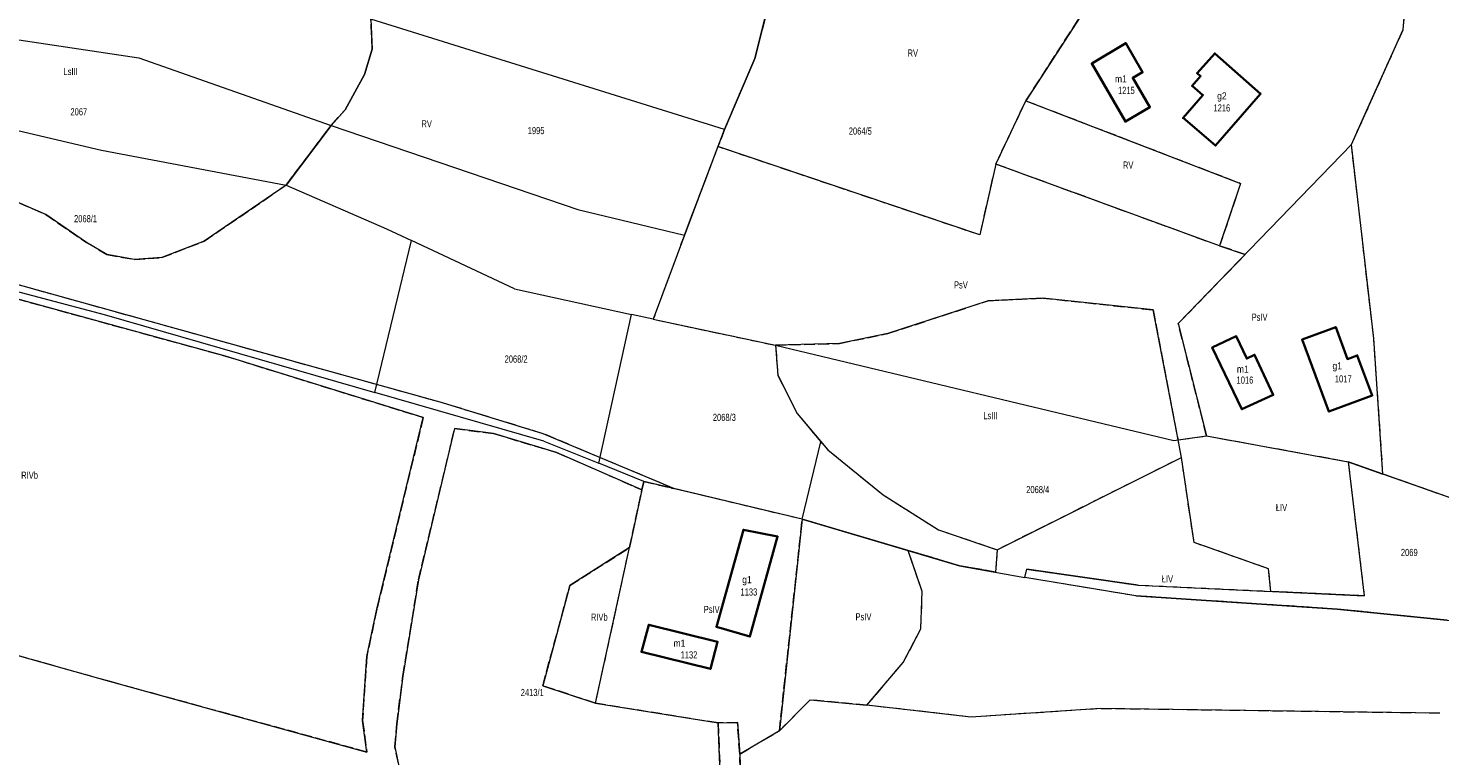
# Model space of a CAD drawing. Header units: metres. Extents: x 7496145 to 7500200, y 5498500 to 5502080.
# Tile 151 of 202: x 7499141 to 7499438, y 5499162 to 5499315. Entities that reach past the tile are written whole.
import ezdxf
from ezdxf.enums import TextEntityAlignment as Align

# ---------------------------------------------------------------- set-up
doc = ezdxf.new("R2010")
doc.units = ezdxf.units.M
doc.header["$MEASUREMENT"] = 0
for name, pattern in [('2.25_0.75', [3, 2.25, -0.75]), ('219-1000', [0]), ('egug-1000', [0])]:
    doc.linetypes.add(name, pattern=pattern)
doc.layers.get('0').update_dxf_attribs({"color": 2, "linetype": 'CONTINUOUS', "lineweight": 5})
for name, color, linetype in [('209-oznaczenie konturu klasyfikacyjnego', 7, 'CONTINUOUS'), ('211-numer działki ewidencyjnej', 7, 'CONTINUOUS'), ('217-kontur klasyfikacyjny', 7, 'CONTINUOUS'), ('218-kontur użytku gruntowego', 7, 'CONTINUOUS'), ('219-działka ewidencyjna', 7, 'CONTINUOUS'), ('312-budynek ewidencyjny', 7, 'CONTINUOUS'), ('312-oznaczenie budynku ewidencyjnego', 7, 'CONTINUOUS'), ('312-oznaczenie budynku ewidencyjnego-Atr117', 7, 'CONTINUOUS'), ('Punkt budynku', 7, 'CONTINUOUS')]:
    doc.layers.add(name, color=color, linetype=linetype)
doc.styles.get("Standard").update_dxf_attribs({"font": 'Working1250', "width": 0.75})

# ---------------------------------------------------------------- blocks, each defined once
blk = doc.blocks.new('PUNKTBUD')
at = {"color": 0}
blk.add_circle((0, 0), 0.09, dxfattribs=at)

msp = doc.modelspace()

# ---------------------------------------------------------------- linework, layer by layer
at = {"layer": '217-kontur klasyfikacyjny', "color": 3, "linetype": '2.25_0.75', "lineweight": 18, "flags": 128}
for points in [[(7499430.73, 5499314.84), (7499432.48, 5499335.71)], [(7499297.11, 5499319.87), (7499294.27, 5499308.71)], [(7499351.34, 5499299.84), (7499364.35, 5499319.93)], [(7499213.8, 5499310.72), (7499213.48, 5499317.03)], [(7499422.41, 5499296.31), (7499430.73, 5499314.84)], [(7499212.16, 5499305.33), (7499213.8, 5499310.72)], [(7499294.27, 5499308.71), (7499287.91, 5499293.82)], [(7499208.1, 5499297.96), (7499212.16, 5499305.33)], [(7499345, 5499286.51), (7499351.34, 5499299.84)], [(7499351.34, 5499299.84), (7499396.52, 5499282.46)], [(7499205.11, 5499294.6), (7499208.1, 5499297.96)], [(7499419.85, 5499290.61), (7499422.41, 5499296.31)], [(7499195.65, 5499282.08), (7499205.11, 5499294.6)], [(7499287.91, 5499293.82), (7499286.53, 5499290.18)], [(7499286.53, 5499290.18), (7499279.47, 5499271.56)], [(7499341.62, 5499271.61), (7499286.53, 5499290.18)], [(7499424.53, 5499249.83), (7499419.85, 5499290.61)], [(7499345, 5499286.51), (7499341.62, 5499271.61)], [(7499392.1, 5499269.28), (7499345, 5499286.51)], [(7499178.4, 5499270.27), (7499195.65, 5499282.08)], [(7499396.52, 5499282.46), (7499392.1, 5499269.28)], [(7499139.31, 5499278.44), (7499145.1, 5499275.88)], [(7499145.1, 5499275.88), (7499153.66, 5499270.02)], [(7499153.66, 5499270.02), (7499157.93, 5499267.47)], [(7499169.52, 5499266.85), (7499178.4, 5499270.27)], [(7499279.47, 5499271.56), (7499272.93, 5499253.87)], [(7499397.49, 5499267.49), (7499392.1, 5499269.28)], [(7499107.01, 5499266.93), (7499182.9, 5499246.12)], [(7499157.93, 5499267.47), (7499163.73, 5499266.43)], [(7499163.73, 5499266.43), (7499169.52, 5499266.85)], [(7499383.41, 5499252.94), (7499397.49, 5499267.49)], [(7499228.58, 5499236.27), (7499127.11, 5499264.49)], [(7499322.31, 5499250.85), (7499343.37, 5499257.75)], [(7499343.37, 5499257.75), (7499354.88, 5499258.31)], [(7499354.88, 5499258.31), (7499378.12, 5499255.83)], [(7499378.12, 5499255.83), (7499383.36, 5499228.49)], [(7499272.93, 5499253.87), (7499298.66, 5499248.38)], [(7499389.36, 5499229.33), (7499383.41, 5499252.94)], [(7499298.66, 5499248.38), (7499312.14, 5499248.78)], [(7499298.66, 5499248.38), (7499299.12, 5499242.1)], [(7499312.14, 5499248.78), (7499322.31, 5499250.85)], [(7499426.48, 5499221.3), (7499424.53, 5499249.83)], [(7499182.9, 5499246.12), (7499224.52, 5499233.18)], [(7499299.12, 5499242.1), (7499303.23, 5499234)], [(7499249.76, 5499229.79), (7499228.58, 5499236.27)], [(7499224.52, 5499233.18), (7499214.76, 5499192.85)], [(7499303.23, 5499234), (7499309.63, 5499226.38)], [(7499223.52, 5499199.04), (7499231.13, 5499230.85)], [(7499231.13, 5499230.85), (7499239.29, 5499229.82)], [(7499239.29, 5499229.82), (7499252.59, 5499225.83)], [(7499277.22, 5499218.25), (7499249.76, 5499229.79)], [(7499383.36, 5499228.49), (7499389.36, 5499229.33)], [(7499384.07, 5499224.79), (7499383.36, 5499228.49)], [(7499389.36, 5499229.33), (7499419.18, 5499223.89)], [(7499252.59, 5499225.83), (7499270.55, 5499217.97)], [(7499309.63, 5499226.38), (7499321.29, 5499216.94)], [(7499345.29, 5499205.37), (7499384.07, 5499224.79)], [(7499386.72, 5499206.89), (7499384.07, 5499224.79)], [(7499419.18, 5499223.89), (7499426.48, 5499221.3)], [(7499419.18, 5499223.89), (7499422.52, 5499195.68)], [(7499446.25, 5499214.3), (7499426.48, 5499221.3)], [(7499270.55, 5499217.97), (7499270.94, 5499219.76)], [(7499270.94, 5499219.76), (7499277.22, 5499218.25)], [(7499304.28, 5499211.77), (7499277.22, 5499218.25)], [(7499267.91, 5499205.84), (7499270.55, 5499217.97)], [(7499321.29, 5499216.94), (7499332.95, 5499209.56)], [(7499299.46, 5499167.25), (7499304.28, 5499211.77)], [(7499326.56, 5499205.19), (7499304.28, 5499211.77)], [(7499332.95, 5499209.56), (7499345.29, 5499205.37)], [(7499402.4, 5499201.37), (7499386.72, 5499206.89)], [(7499255.39, 5499197.86), (7499267.91, 5499205.84)], [(7499260.79, 5499173.06), (7499267.91, 5499205.84)], [(7499329.51, 5499196.58), (7499326.56, 5499205.19)], [(7499337.35, 5499202.01), (7499326.56, 5499205.19)], [(7499345.29, 5499205.37), (7499344.96, 5499200.65)], [(7499344.96, 5499200.65), (7499337.35, 5499202.01)], [(7499351.1, 5499199.55), (7499351.56, 5499201.28)], [(7499351.56, 5499201.28), (7499374.96, 5499197.92)], [(7499402.85, 5499196.61), (7499402.4, 5499201.37)], [(7499220.25, 5499178.78), (7499223.52, 5499199.04)], [(7499249.68, 5499176.76), (7499255.39, 5499197.86)], [(7499374.44, 5499195.66), (7499351.1, 5499199.55)], [(7499374.96, 5499197.92), (7499402.85, 5499196.61)], [(7499329.23, 5499188.71), (7499329.51, 5499196.58)], [(7499416.85, 5499192.88), (7499374.44, 5499195.66)], [(7499422.52, 5499195.68), (7499402.85, 5499196.61)], [(7499158.4, 5499177.69), (7499105.52, 5499192.57)], [(7499214.76, 5499192.85), (7499212.65, 5499182.93)], [(7499439.99, 5499190.54), (7499416.85, 5499192.88)], [(7499325.5, 5499181.61), (7499329.23, 5499188.71)], [(7499212.65, 5499182.93), (7499211.75, 5499169.45)], [(7499317.86, 5499172.66), (7499325.5, 5499181.61)], [(7499212.66, 5499162.81), (7499158.4, 5499177.69)], [(7499218.94, 5499168.77), (7499220.25, 5499178.78)], [(7499260.79, 5499173.06), (7499249.68, 5499176.76)], [(7499305.94, 5499173.8), (7499299.46, 5499167.25)], [(7499317.86, 5499172.66), (7499305.94, 5499173.8)], [(7499286.59, 5499168.92), (7499260.79, 5499173.06)], [(7499339.76, 5499170.17), (7499317.86, 5499172.66)], [(7499367.01, 5499171.93), (7499339.76, 5499170.17)], [(7499438.45, 5499170.95), (7499367.01, 5499171.93)], [(7499211.75, 5499169.45), (7499212.66, 5499162.81)], [(7499218.56, 5499163.93), (7499218.94, 5499168.77)], [(7499290.66, 5499168.99), (7499286.59, 5499168.92)], [(7499286.59, 5499168.92), (7499287.48, 5499145.67)], [(7499291.11, 5499162.35), (7499290.66, 5499168.99)], [(7499291.11, 5499162.35), (7499299.46, 5499167.25)], [(7499219.9, 5499157.42), (7499218.56, 5499163.93)], [(7499292.3, 5499123.44), (7499291.11, 5499162.35)]]:
    msp.add_lwpolyline(points, dxfattribs=at)
at = {"layer": '218-kontur użytku gruntowego', "color": 3, "linetype": 'egug-1000', "lineweight": 18, "flags": 128}
for points in [[(7499430.73, 5499314.84), (7499432.48, 5499335.71)], [(7499297.11, 5499319.87), (7499294.27, 5499308.71)], [(7499364.35, 5499319.93), (7499351.34, 5499299.84)], [(7499213.48, 5499317.03), (7499213.8, 5499310.72)], [(7499422.41, 5499296.31), (7499430.73, 5499314.84)], [(7499213.8, 5499310.72), (7499212.16, 5499305.33)], [(7499294.27, 5499308.71), (7499287.91, 5499293.82)], [(7499212.16, 5499305.33), (7499208.1, 5499297.96)], [(7499345, 5499286.51), (7499351.34, 5499299.84)], [(7499351.34, 5499299.84), (7499396.52, 5499282.46)], [(7499208.1, 5499297.96), (7499205.11, 5499294.6)], [(7499419.85, 5499290.61), (7499422.41, 5499296.31)], [(7499205.11, 5499294.6), (7499195.65, 5499282.08)], [(7499287.91, 5499293.82), (7499286.53, 5499290.18)], [(7499286.53, 5499290.18), (7499279.47, 5499271.56)], [(7499341.62, 5499271.61), (7499286.53, 5499290.18)], [(7499424.53, 5499249.83), (7499419.85, 5499290.61)], [(7499345, 5499286.51), (7499341.62, 5499271.61)], [(7499392.1, 5499269.28), (7499345, 5499286.51)], [(7499195.65, 5499282.08), (7499178.4, 5499270.27)], [(7499396.52, 5499282.46), (7499392.1, 5499269.28)], [(7499145.1, 5499275.88), (7499139.31, 5499278.44)], [(7499153.66, 5499270.02), (7499145.1, 5499275.88)], [(7499157.93, 5499267.47), (7499153.66, 5499270.02)], [(7499178.4, 5499270.27), (7499169.52, 5499266.85)], [(7499279.47, 5499271.56), (7499272.93, 5499253.87)], [(7499392.1, 5499269.28), (7499397.49, 5499267.49)], [(7499182.9, 5499246.12), (7499107.01, 5499266.93)], [(7499163.73, 5499266.43), (7499157.93, 5499267.47)], [(7499169.52, 5499266.85), (7499163.73, 5499266.43)], [(7499397.49, 5499267.49), (7499383.41, 5499252.94)], [(7499228.58, 5499236.27), (7499127.11, 5499264.49)], [(7499343.37, 5499257.75), (7499322.31, 5499250.85)], [(7499354.88, 5499258.31), (7499343.37, 5499257.75)], [(7499378.12, 5499255.83), (7499354.88, 5499258.31)], [(7499383.36, 5499228.49), (7499378.12, 5499255.83)], [(7499272.93, 5499253.87), (7499298.66, 5499248.38)], [(7499383.41, 5499252.94), (7499389.36, 5499229.33)], [(7499312.14, 5499248.78), (7499298.66, 5499248.38)], [(7499298.66, 5499248.38), (7499299.12, 5499242.1)], [(7499322.31, 5499250.85), (7499312.14, 5499248.78)], [(7499426.48, 5499221.3), (7499424.53, 5499249.83)], [(7499224.52, 5499233.18), (7499182.9, 5499246.12)], [(7499299.12, 5499242.1), (7499303.23, 5499234)], [(7499249.76, 5499229.79), (7499228.58, 5499236.27)], [(7499214.76, 5499192.85), (7499224.52, 5499233.18)], [(7499303.23, 5499234), (7499309.63, 5499226.38)], [(7499231.13, 5499230.85), (7499223.52, 5499199.04)], [(7499239.29, 5499229.82), (7499231.13, 5499230.85)], [(7499252.59, 5499225.83), (7499239.29, 5499229.82)], [(7499277.22, 5499218.25), (7499249.76, 5499229.79)], [(7499383.36, 5499228.49), (7499389.36, 5499229.33)], [(7499384.07, 5499224.79), (7499383.36, 5499228.49)], [(7499389.36, 5499229.33), (7499419.18, 5499223.89)], [(7499270.55, 5499217.97), (7499252.59, 5499225.83)], [(7499309.63, 5499226.38), (7499321.29, 5499216.94)], [(7499345.29, 5499205.37), (7499384.07, 5499224.79)], [(7499386.72, 5499206.89), (7499384.07, 5499224.79)], [(7499419.18, 5499223.89), (7499426.48, 5499221.3)], [(7499419.18, 5499223.89), (7499422.52, 5499195.68)], [(7499446.25, 5499214.3), (7499426.48, 5499221.3)], [(7499270.94, 5499219.76), (7499270.55, 5499217.97)], [(7499277.22, 5499218.25), (7499270.94, 5499219.76)], [(7499304.28, 5499211.77), (7499277.22, 5499218.25)], [(7499270.55, 5499217.97), (7499267.91, 5499205.84)], [(7499321.29, 5499216.94), (7499332.95, 5499209.56)], [(7499304.28, 5499211.77), (7499299.46, 5499167.25)], [(7499326.56, 5499205.19), (7499304.28, 5499211.77)], [(7499332.95, 5499209.56), (7499345.29, 5499205.37)], [(7499402.4, 5499201.37), (7499386.72, 5499206.89)], [(7499267.91, 5499205.84), (7499255.39, 5499197.86)], [(7499260.79, 5499173.06), (7499267.91, 5499205.84)], [(7499329.51, 5499196.58), (7499326.56, 5499205.19)], [(7499337.35, 5499202.01), (7499326.56, 5499205.19)], [(7499345.29, 5499205.37), (7499344.96, 5499200.65)], [(7499344.96, 5499200.65), (7499337.35, 5499202.01)], [(7499351.1, 5499199.55), (7499351.56, 5499201.28)], [(7499351.56, 5499201.28), (7499374.96, 5499197.92)], [(7499402.85, 5499196.61), (7499402.4, 5499201.37)], [(7499223.52, 5499199.04), (7499220.25, 5499178.78)], [(7499255.39, 5499197.86), (7499249.68, 5499176.76)], [(7499374.44, 5499195.66), (7499351.1, 5499199.55)], [(7499374.96, 5499197.92), (7499402.85, 5499196.61)], [(7499329.23, 5499188.71), (7499329.51, 5499196.58)], [(7499416.85, 5499192.88), (7499374.44, 5499195.66)], [(7499422.52, 5499195.68), (7499402.85, 5499196.61)], [(7499105.52, 5499192.57), (7499158.4, 5499177.69)], [(7499212.65, 5499182.93), (7499214.76, 5499192.85)], [(7499439.99, 5499190.54), (7499416.85, 5499192.88)], [(7499325.5, 5499181.61), (7499329.23, 5499188.71)], [(7499211.75, 5499169.45), (7499212.65, 5499182.93)], [(7499317.86, 5499172.66), (7499325.5, 5499181.61)], [(7499158.4, 5499177.69), (7499212.66, 5499162.81)], [(7499220.25, 5499178.78), (7499218.94, 5499168.77)], [(7499249.68, 5499176.76), (7499260.79, 5499173.06)], [(7499299.46, 5499167.25), (7499305.94, 5499173.8)], [(7499305.94, 5499173.8), (7499317.86, 5499172.66)], [(7499260.79, 5499173.06), (7499286.59, 5499168.92)], [(7499339.76, 5499170.17), (7499317.86, 5499172.66)], [(7499367.01, 5499171.93), (7499339.76, 5499170.17)], [(7499438.45, 5499170.95), (7499367.01, 5499171.93)], [(7499212.66, 5499162.81), (7499211.75, 5499169.45)], [(7499218.94, 5499168.77), (7499218.56, 5499163.93)], [(7499286.59, 5499168.92), (7499290.66, 5499168.99)], [(7499287.48, 5499145.67), (7499286.59, 5499168.92)], [(7499290.66, 5499168.99), (7499291.11, 5499162.35)], [(7499299.46, 5499167.25), (7499291.11, 5499162.35)], [(7499218.56, 5499163.93), (7499219.9, 5499157.42)], [(7499291.11, 5499162.35), (7499292.3, 5499123.44)]]:
    msp.add_lwpolyline(points, dxfattribs=at)
at = {"layer": '219-działka ewidencyjna', "color": 3, "linetype": '219-1000', "lineweight": 18, "flags": 128}
for points in [[(7499430.73, 5499314.84), (7499432.48, 5499335.71)], [(7499294.27, 5499308.71), (7499297.11, 5499319.87)], [(7499287.91, 5499293.82), (7499213.48, 5499317.03)], [(7499213.48, 5499317.03), (7499213.8, 5499310.72)], [(7499419.85, 5499290.61), (7499430.73, 5499314.84)], [(7499136.64, 5499313.05), (7499164.65, 5499308.87)], [(7499212.16, 5499305.33), (7499213.8, 5499310.72)], [(7499164.65, 5499308.87), (7499205.11, 5499294.6)], [(7499287.91, 5499293.82), (7499294.27, 5499308.71)], [(7499208.1, 5499297.96), (7499212.16, 5499305.33)], [(7499205.11, 5499294.6), (7499208.1, 5499297.96)], [(7499136.82, 5499294.11), (7499156.8, 5499289.46)], [(7499195.65, 5499282.08), (7499205.11, 5499294.6)], [(7499205.11, 5499294.6), (7499257.05, 5499276.97)], [(7499279.47, 5499271.56), (7499287.91, 5499293.82)], [(7499383.41, 5499252.94), (7499419.85, 5499290.61)], [(7499156.8, 5499289.46), (7499195.65, 5499282.08)], [(7499195.65, 5499282.08), (7499216.77, 5499272.88)], [(7499257.05, 5499276.97), (7499279.47, 5499271.56)], [(7499216.77, 5499272.88), (7499222.03, 5499270.42)], [(7499214.33, 5499238.46), (7499222.03, 5499270.42)], [(7499243.7, 5499260.27), (7499222.03, 5499270.42)], [(7499107.26, 5499268.14), (7499157.4, 5499254.85)], [(7499243.7, 5499260.27), (7499268.35, 5499254.87)], [(7499157.4, 5499254.85), (7499214.33, 5499238.46)], [(7499261.49, 5499223.55), (7499268.35, 5499254.87)], [(7499272.93, 5499253.87), (7499268.35, 5499254.87)], [(7499272.93, 5499253.87), (7499298.66, 5499248.38)], [(7499383.41, 5499252.94), (7499389.36, 5499229.33)], [(7499298.66, 5499248.38), (7499299.12, 5499242.1)], [(7499298.66, 5499248.38), (7499382.5, 5499228.37)], [(7499299.12, 5499242.1), (7499303.23, 5499234)], [(7499249.87, 5499228.22), (7499214.33, 5499238.46)], [(7499303.23, 5499234), (7499308.19, 5499228.09)], [(7499249.87, 5499228.22), (7499261.49, 5499223.55)], [(7499304.28, 5499211.77), (7499308.19, 5499228.09)], [(7499382.5, 5499228.37), (7499389.36, 5499229.33)], [(7499389.36, 5499229.33), (7499419.18, 5499223.89)], [(7499270.94, 5499219.76), (7499261.49, 5499223.55)], [(7499419.18, 5499223.89), (7499422.52, 5499195.68)], [(7499446.25, 5499214.3), (7499419.18, 5499223.89)], [(7499304.28, 5499211.77), (7499270.94, 5499219.76)], [(7499304.28, 5499211.77), (7499337.35, 5499202.01)], [(7499337.35, 5499202.01), (7499351.1, 5499199.55)], [(7499351.1, 5499199.55), (7499351.56, 5499201.28)], [(7499374.96, 5499197.92), (7499351.56, 5499201.28)], [(7499374.44, 5499195.66), (7499351.1, 5499199.55)], [(7499374.96, 5499197.92), (7499422.52, 5499195.68)], [(7499374.44, 5499195.66), (7499416.85, 5499192.88)], [(7499416.85, 5499192.88), (7499456.05, 5499188.92)]]:
    msp.add_lwpolyline(points, dxfattribs=at)
at = {"layer": '312-budynek ewidencyjny', "color": 7, "linetype": 'Continuous', "lineweight": 35, "flags": 128}
for points in [[(7499365.23, 5499307.66), (7499372.35, 5499311.94)], [(7499372.35, 5499311.94), (7499375.88, 5499305.82)], [(7499372.29, 5499295.46), (7499365.23, 5499307.66)], [(7499387.39, 5499305.63), (7499391.08, 5499309.78)], [(7499391.08, 5499309.78), (7499400.74, 5499301.31)], [(7499375.88, 5499305.82), (7499373.86, 5499304.66)], [(7499373.86, 5499304.66), (7499377.42, 5499298.5)], [(7499386.34, 5499302.97), (7499388.07, 5499305.04)], [(7499388.07, 5499305.04), (7499387.39, 5499305.63)], [(7499388.59, 5499301.04), (7499386.34, 5499302.97)], [(7499377.42, 5499298.5), (7499372.29, 5499295.46)], [(7499384.41, 5499296.23), (7499388.59, 5499301.04)], [(7499400.74, 5499301.31), (7499391.24, 5499290.44)], [(7499391.24, 5499290.44), (7499384.41, 5499296.23)], [(7499409.5, 5499249.57), (7499416.53, 5499252.18)], [(7499416.53, 5499252.18), (7499419.01, 5499245.5)], [(7499390.57, 5499247.91), (7499395.61, 5499250.27)], [(7499395.61, 5499250.27), (7499397.83, 5499245.59)], [(7499415.11, 5499234.45), (7499409.5, 5499249.57)], [(7499396.8, 5499234.96), (7499390.57, 5499247.91)], [(7499397.83, 5499245.59), (7499399.45, 5499246.35)], [(7499399.45, 5499246.35), (7499403.4, 5499237.94)], [(7499419.01, 5499245.5), (7499421.07, 5499246.26)], [(7499421.07, 5499246.26), (7499424.2, 5499237.82)], [(7499403.4, 5499237.94), (7499396.8, 5499234.96)], [(7499424.2, 5499237.82), (7499415.11, 5499234.45)], [(7499286.21, 5499189.17), (7499291.9, 5499209.56)], [(7499291.9, 5499209.56), (7499299.06, 5499208.14)], [(7499299.06, 5499208.14), (7499293.24, 5499187.09)], [(7499270.46, 5499183.86), (7499271.99, 5499189.59)], [(7499271.99, 5499189.59), (7499286.42, 5499186.01)], [(7499293.24, 5499187.09), (7499286.21, 5499189.17)], [(7499286.42, 5499186.01), (7499284.95, 5499180.32)], [(7499284.95, 5499180.32), (7499270.46, 5499183.86)]]:
    msp.add_lwpolyline(points, dxfattribs=at)

# ---------------------------------------------------------------- block references
at = {"layer": 'Punkt budynku', "color": 5, "linetype": 'Continuous', "lineweight": 13}
for p in [(7499372.35, 5499311.94), (7499365.23, 5499307.66), (7499391.08, 5499309.78), (7499373.86, 5499304.66), (7499375.88, 5499305.82), (7499387.39, 5499305.63), (7499388.07, 5499305.04), (7499386.34, 5499302.97), (7499377.42, 5499298.5), (7499388.59, 5499301.04), (7499400.74, 5499301.31), (7499372.29, 5499295.46), (7499384.41, 5499296.23), (7499391.24, 5499290.44), (7499416.53, 5499252.18), (7499390.57, 5499247.91), (7499395.61, 5499250.27), (7499409.5, 5499249.57), (7499397.83, 5499245.59), (7499399.45, 5499246.35), (7499419.01, 5499245.5), (7499421.07, 5499246.26), (7499403.4, 5499237.94), (7499424.2, 5499237.82), (7499396.8, 5499234.96), (7499415.11, 5499234.45), (7499291.9, 5499209.56), (7499299.06, 5499208.14), (7499271.99, 5499189.59), (7499286.21, 5499189.17), (7499286.42, 5499186.01), (7499293.24, 5499187.09), (7499270.46, 5499183.86), (7499284.95, 5499180.32)]:
    msp.add_blockref('PUNKTBUD', p, dxfattribs=at)

# ---------------------------------------------------------------- texts
at = {"layer": '209-oznaczenie konturu klasyfikacyjnego', "color": 3, "linetype": 'Continuous', "lineweight": 18, "width": 0.79}
for s, p in [('RV', (7499326.44, 5499309.14)), ('LsIII', (7499148.82, 5499305.24)), ('RV', (7499224.14, 5499294.24)), ('RV', (7499371.76, 5499285.56)), ('PsV', (7499336.21, 5499260.34)), ('PsIV', (7499398.84, 5499253.55)), ('LsIII', (7499342.37, 5499232.84)), ('RIVb', (7499139.92, 5499220.29)), ('ŁIV', (7499403.94, 5499213.51)), ('ŁIV', (7499379.93, 5499198.48)), ('RIVb', (7499259.8, 5499190.45)), ('PsIV', (7499283.54, 5499192.06)), ('PsIV', (7499315.49, 5499190.51))]:
    msp.add_text(s, height=1.5, dxfattribs=at).set_placement(p)
at = {"layer": '211-numer działki ewidencyjnej', "color": 3, "linetype": 'Continuous', "lineweight": 18, "width": 0.79}
for s, p in [('2067', (7499150.28, 5499298.26)), ('1995', (7499246.51, 5499294.31)), ('2064/5', (7499314.07, 5499294.21)), ('2068/1', (7499151.04, 5499275.77)), ('2068/2', (7499241.64, 5499246.24)), ('2069', (7499430.25, 5499205.55)), ('2413/1', (7499245.04, 5499176.09))]:
    msp.add_text(s, height=1.5, dxfattribs=at).set_placement(p, align=Align.TOP_LEFT)
for s, p in [('2068/3', (7499285.46, 5499232.47)), ('2068/4', (7499351.41, 5499217.28))]:
    msp.add_text(s, height=1.5, dxfattribs=at).set_placement(p)
at = {"layer": '312-oznaczenie budynku ewidencyjnego', "color": 7, "linetype": 'Continuous', "lineweight": 18, "width": 0.79}
for s, p in [('1215', (7499370.72, 5499302.77)), ('1216', (7499390.81, 5499299.08)), ('1017', (7499416.36, 5499242.06)), ('1016', (7499395.67, 5499241.82)), ('1133', (7499291.28, 5499197.23)), ('1132', (7499278.68, 5499183.99))]:
    msp.add_text(s, height=1.5, dxfattribs=at).set_placement(p, align=Align.TOP_LEFT)
at = {"layer": '312-oznaczenie budynku ewidencyjnego-Atr117', "color": 7, "width": 0.9}
for s, p in [('m1', (7499371.33, 5499303.7)), ('g2', (7499392.58, 5499300.11)), ('m1', (7499396.99, 5499242.62)), ('g1', (7499416.85, 5499243.32)), ('g1', (7499292.64, 5499198.33)), ('m1', (7499278.44, 5499184.96))]:
    msp.add_text(s, height=1.5, dxfattribs=at).set_placement(p, align=Align.CENTER)

doc.saveas('drawing.dxf')
